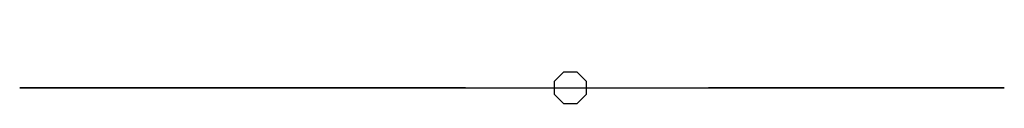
# Model space of a CAD drawing. Extents: x -31 to 0, y -0.5 to 2.
import ezdxf

# ---------------------------------------------------------------- set-up
doc = ezdxf.new("R2010")
doc.units = 0
doc.header["$LTSCALE"] = 0.005
doc.header["$MEASUREMENT"] = 0
for name, color, linetype in [('TSDETAILS', 7, 'Continuous'), ('TSOUTLINE', 7, 'Continuous'), ('TSWHEELBASE', 7, 'Continuous')]:
    doc.layers.add(name, color=color, linetype=linetype)

msp = doc.modelspace()

# ---------------------------------------------------------------- linework, layer by layer
at = {"layer": 'TSDETAILS', "color": 3}
for p, q in [((-14.166, 0.207), (-13.873, 0.5)), ((-13.873, 0.5), (-13.459, 0.5)), ((-13.459, 0.5), (-13.166, 0.207)), ((-14.166, -0.207), (-14.166, 0.207)), ((-13.166, 0.207), (-13.166, -0.207)), ((-13.873, -0.5), (-14.166, -0.207)), ((-13.166, -0.207), (-13.459, -0.5)), ((-13.459, -0.5), (-13.873, -0.5))]:
    msp.add_line(p, q, dxfattribs=at)
at = {"layer": 'TSOUTLINE', "color": 1, "extrusion": (0, -1, 2.22045e-16)}
for points in [[(-31, 3.452), (-31, 2.333)], [(-18.997, 2.331), (-31, 2.333)], [(-31, 3.452), (-10.763, 3.452)], [(-16.962, 1.917), (-18.997, 2.331)], [(-16.962, 1.917), (-9.313, 1.917)], [(-10.763, 4.734), (-10.763, 3.452)], [(-10.763, 4.734), (0, 4.734)], [(-8.997, 3.39), (-9.313, 2.89)], [(-9.313, 2.89), (-9.313, 1.917)], [(-8.396, 3.736), (-8.997, 3.39)], [(-7.545, 3.901), (-8.396, 3.736)], [(-6.171, 4.004), (-7.545, 3.901)], [(-4.72, 4.08), (-6.171, 4.004)], [(0, 4.083), (-4.72, 4.08)], [(0, 4.083), (0, 4.734)]]:
    msp.add_lwpolyline(points, dxfattribs=at)
at = {"layer": 'TSWHEELBASE', "color": 3}
msp.add_line((-24.666, 0), (-1.333, 0), dxfattribs=at)

doc.saveas('drawing.dxf')
